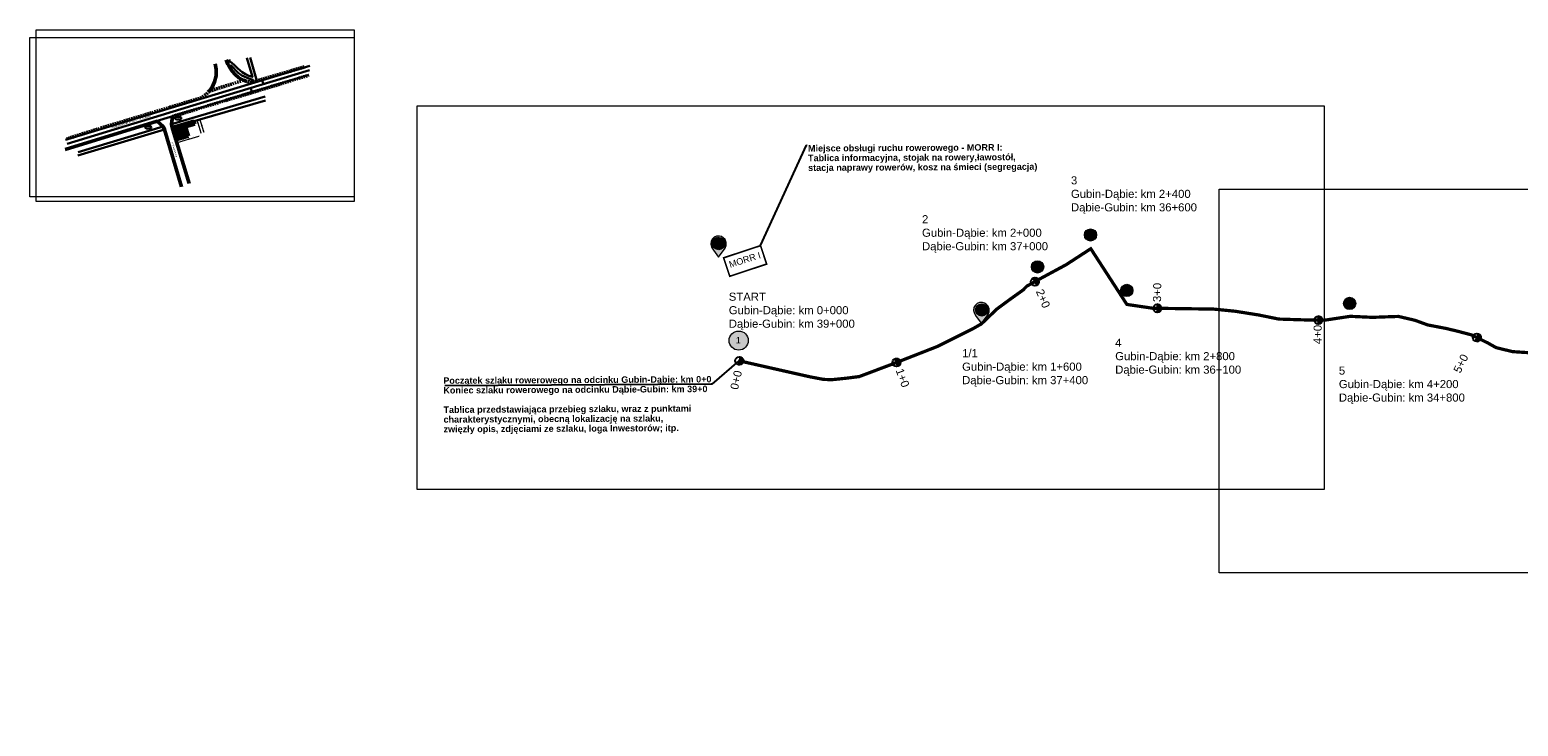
# Model space of a CAD drawing. Header units: millimetres. Extents: x -32728 to 13651, y -21222 to 1549.
# Tile 3 of 19: x 73 to 992, y 128 to 558. Entities that reach past the tile are written whole.
import ezdxf
from ezdxf import colors
from ezdxf.entities.mleader import LeaderData, LeaderLine
from ezdxf.math import Vec2, Vec3

# ---------------------------------------------------------------- set-up
doc = ezdxf.new("R2010")
doc.units = ezdxf.units.MM
doc.header["$XCLIPFRAME"] = 2
for name, pattern in [('02_DONPL_Floorplan-H_revised$0$A-CZ0304_2000 ( Dashdot )', [1.001, 0.5, -0.25, 0.001, -0.25]), ('02_DONPL_Floorplan-H_revised$0$A-CZ0304_2000 DASHED', [1, 0.5, -0.5]), ('2', [1.5, 1, -0.5])]:
    doc.linetypes.add(name, pattern=pattern)
doc.layers.add('0 pomoc', color=61, linetype='Continuous', lineweight=30, plot=False)
doc.layers.add('pomoc', color=2, linetype='Continuous', lineweight=30, plot=False)
for name, color, linetype, lineweight in [('1 MOP zagospodarowanie', 250, 'Continuous', 30), ('1 numery działek objete opracowaniem', 10, 'Continuous', 30), ('1 podklady', 252, 'Continuous', 5), ('1 pojazdy', 250, 'Continuous', 15), ('1 wiata', 250, 'Continuous', 20), ('2 droga', 250, 'Continuous', 50), ('2 kraweznik opornik', 5, 'Continuous', 50), ('2 trasa', 5, '2', 50), ('3 nawierzchnia morr', 150, 'Continuous', 0), ('4 opisy', 250, 'Continuous', 5)]:
    doc.layers.add(name, color=color, linetype=linetype, lineweight=lineweight)
doc.layers.add('1 numery dzialek', color=150, linetype='Continuous')
doc.layers.add('C-DROGI-SYTUACJA-ETYKIETY', color=7, linetype='Continuous')
for name, color, linetype, lineweight, true_color in [('10 opisy', 7, 'Continuous', 15, 0x000000), ('2 krawedz jezdni', 7, '2', 50, 0x000000), ('2 kraweznik wysoki', 7, 'Continuous', 50, 0x000000), ('4 wymiary', 7, 'Continuous', 15, 0x000000)]:
    doc.layers.add(name, color=color, linetype=linetype, lineweight=lineweight, true_color=true_color)
doc.styles.add('Annotative', font='arial.ttf')
doc.styles.add('ARIAL', font='arial.ttf')
doc.styles.add('plan', font='arial.ttf', dxfattribs={"height": 1})
doc.styles.get("Standard").update_dxf_attribs({"font": 'arial.ttf'})
doc.dimstyles.new('plan', dxfattribs={"dimtxt": 1, "dimasz": 0.5, "dimexe": 0.5, "dimexo": 0.625, "dimgap": 0.2, "dimtad": 1, "dimzin": 1, "dimtxsty": 'plan', "dimblk": 'ARCHTICK', "dimcen": 1, "dimdle": 0.5, "dimadec": 4, "dimazin": 0, "dimtfac": 1, "dimtmove": 0, "dimatfit": 3, "dimfxl": 0.5, "dimfxlon": 1, "dimlwd": 15, "dimarcsym": 0})
picture_1 = doc.add_image_def('image1.png', size_in_pixel=(1905, 842))
picture_2 = doc.add_image_def('image11.png', size_in_pixel=(1897, 837))
picture_3 = doc.add_image_def('image89.png', size_in_pixel=(4096, 2104))
picture_4 = doc.add_image_def('image90.png', size_in_pixel=(4096, 1923))

# ---------------------------------------------------------------- blocks, each defined once
blk = doc.blocks.new('_BoxFilled')
at = {"color": 0, "linetype": 'ByBlock', "lineweight": -2}
blk.add_line((-0.5, 0), (-1, 0), dxfattribs=at)
at = {"color": 0, "linetype": 'ByBlock'}
blk.add_solid([(-0.5, 0.5), (0.5, 0.5), (-0.5, -0.5), (0.5, -0.5)], dxfattribs=at)
blk = doc.blocks.new('zw$FE46')
at = {"layer": '4 opisy'}
h = blk.add_hatch(color=1, dxfattribs=at)
h.dxf.hatch_style = 1
h.paths.add_polyline_path([(0, 7.91), (0.2, 9.81), (0.96, 11), (2.15, 12.2), (3.65, 12.92), (5.4, 12.9), (6.68, 12.58), (7.8, 11.86), (8.91, 10.72), (9.57, 8.93), (9.51, 7.17), (9.03, 5.51), (4.9, 0), (1.65, 4.26), (0.42, 6.02)])
h = blk.add_hatch(color=255, dxfattribs=at)
h.dxf.hatch_style = 1
h.paths.add_polyline_path([(8.75, 8.27, 1), (1.19, 8.27, 1)])
at = {"layer": '4 opisy', "color": 1}
blk.add_lwpolyline([(4.9, 0), (9.03, 5.51), (9.51, 7.17), (9.57, 8.93), (8.91, 10.72), (7.8, 11.86), (6.68, 12.58), (5.4, 12.9), (3.65, 12.92), (2.15, 12.2), (0.96, 11), (0.2, 9.81), (0, 7.91), (0.42, 6.02), (1.65, 4.26)], close=True, dxfattribs=at)
at = {"layer": '4 opisy', "color": 255}
blk.add_circle((4.97, 8.27), 3.78, dxfattribs=at)
blk = doc.blocks.new('_ArchTick')
at = {"color": 0, "linetype": 'ByBlock', "const_width": 0.15}
blk.add_lwpolyline([(-0.5, -0.5), (0.5, 0.5)], dxfattribs=at)
blk = doc.blocks.new('*D267')
at = {"layer": '4 wymiary', "color": 0, "linetype": 'ByBlock', "lineweight": 15}
blk.add_line((163.14, 488.16), (171.18, 490.57), dxfattribs=at)
at = {"layer": '4 wymiary', "color": 0, "linetype": 'ByBlock', "lineweight": -2}
for p, q in [((163.27, 488.4), (163.39, 488.02)), ((170.93, 490.71), (171.05, 490.32))]:
    blk.add_line(p, q, dxfattribs=at)
at = {"layer": 'Defpoints', "color": 0}
for p in [(162.81, 489.93), (170.48, 492.23), (170.99, 490.51)]:
    blk.add_point(p, dxfattribs=at)
at = {"layer": '4 wymiary', "color": 0, "lineweight": 15, "xscale": 0.2, "yscale": 0.2, "zscale": 0.2}
for p, rotation in [((163.33, 488.21), 196.7108519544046), ((170.99, 490.51), 16.71085195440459)]:
    blk.add_blockref('_ArchTick', p, dxfattribs=dict(at, rotation=rotation))
at = {"layer": '4 wymiary', "color": 0, "insert": (167.03, 489.79), "char_height": 0.4, "attachment_point": 5, "rotation": 16.71085, "style": 'ARIAL'}
blk.add_mtext('8,00', dxfattribs=at)
blk = doc.blocks.new('*D268')
at = {"layer": '4 wymiary', "color": 0, "linetype": 'ByBlock', "lineweight": -2}
for p, q in [((177.49, 502.69), (177.88, 502.8)), ((179.79, 495.02), (180.18, 495.14))]:
    blk.add_line(p, q, dxfattribs=at)
at = {"layer": '4 wymiary', "color": 0, "linetype": 'ByBlock', "lineweight": 15}
blk.add_line((180.04, 494.89), (177.63, 502.94), dxfattribs=at)
at = {"layer": 'Defpoints', "color": 0}
for p in [(160.51, 497.59), (177.68, 502.74), (162.81, 489.93)]:
    blk.add_point(p, dxfattribs=at)
at = {"layer": '4 wymiary', "color": 0, "lineweight": 15, "xscale": 0.2, "yscale": 0.2, "zscale": 0.2}
for p, rotation in [((177.68, 502.74), 106.7108519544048), ((179.99, 495.08), 286.7108519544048)]:
    blk.add_blockref('_ArchTick', p, dxfattribs=dict(at, rotation=rotation))
at = {"layer": '4 wymiary', "color": 0, "insert": (179.26, 499.04), "char_height": 0.4, "attachment_point": 5, "rotation": 286.71085, "style": 'ARIAL'}
blk.add_mtext('8,00', dxfattribs=at)
blk = doc.blocks.new('*D269')
at = {"layer": '4 wymiary', "color": 0, "linetype": 'ByBlock', "lineweight": -2}
for p, q in [((176.26, 500.15), (176.65, 500.26)), ((177.96, 494.48), (178.35, 494.59))]:
    blk.add_line(p, q, dxfattribs=at)
at = {"layer": '4 wymiary', "color": 0, "linetype": 'ByBlock', "lineweight": 15}
blk.add_line((176.4, 500.39), (178.21, 494.34), dxfattribs=at)
at = {"layer": 'Defpoints', "color": 0}
for p in [(168.77, 497.9), (170.48, 492.23), (178.16, 494.53)]:
    blk.add_point(p, dxfattribs=at)
at = {"layer": '4 wymiary', "color": 0, "lineweight": 15, "xscale": 0.2, "yscale": 0.2, "zscale": 0.2}
for p, rotation in [((176.45, 500.2), 106.7108519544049), ((178.16, 494.53), 286.7108519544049)]:
    blk.add_blockref('_ArchTick', p, dxfattribs=dict(at, rotation=rotation))
at = {"layer": '4 wymiary', "color": 0, "insert": (177.73, 497.49), "char_height": 0.4, "attachment_point": 5, "rotation": 286.71085, "style": 'ARIAL'}
blk.add_mtext('6,00', dxfattribs=at)
blk = doc.blocks.new('*D270')
at = {"layer": '4 wymiary', "color": 0, "linetype": 'ByBlock', "lineweight": -2}
for p, q in [((175.73, 501.99), (176.11, 502.1)), ((176.28, 500.07), (176.67, 500.18))]:
    blk.add_line(p, q, dxfattribs=at)
at = {"layer": '4 wymiary', "color": 0, "linetype": 'ByBlock', "lineweight": 15}
blk.add_line((176.53, 499.93), (175.86, 502.24), dxfattribs=at)
at = {"layer": 'Defpoints', "color": 0}
for p in [(173.98, 501.49), (174.54, 499.56), (175.92, 502.05)]:
    blk.add_point(p, dxfattribs=at)
at = {"layer": '4 wymiary', "color": 0, "lineweight": 15, "xscale": 0.2, "yscale": 0.2, "zscale": 0.2}
for p, rotation in [((175.92, 502.05), 106.1341294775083), ((176.48, 500.13), 286.1341294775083)]:
    blk.add_blockref('_ArchTick', p, dxfattribs=dict(at, rotation=rotation))
at = {"layer": '4 wymiary', "color": 0, "insert": (176.62, 501.21), "char_height": 0.4, "attachment_point": 5, "rotation": 286.13413, "style": 'ARIAL'}
blk.add_mtext('2,00', dxfattribs=at)
blk = doc.blocks.new('*D271')
at = {"layer": '4 wymiary', "color": 0, "linetype": 'ByBlock', "lineweight": 15}
blk.add_line((170.72, 490.44), (176.87, 492.21), dxfattribs=at)
at = {"layer": '4 wymiary', "color": 0, "linetype": 'ByBlock', "lineweight": -2}
for p, q in [((170.86, 490.68), (170.97, 490.3)), ((176.62, 492.35), (176.74, 491.97))]:
    blk.add_line(p, q, dxfattribs=at)
at = {"layer": 'Defpoints', "color": 0}
for p in [(168.77, 497.9), (174.54, 499.56), (176.68, 492.16)]:
    blk.add_point(p, dxfattribs=at)
at = {"layer": '4 wymiary', "color": 0, "lineweight": 15, "xscale": 0.2, "yscale": 0.2, "zscale": 0.2}
for p, rotation in [((170.92, 490.49), 196.1341294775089), ((176.68, 492.16), 16.13412947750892)]:
    blk.add_blockref('_ArchTick', p, dxfattribs=dict(at, rotation=rotation))
at = {"layer": '4 wymiary', "color": 0, "insert": (173.68, 491.75), "char_height": 0.4, "attachment_point": 5, "rotation": 16.13413, "style": 'ARIAL'}
blk.add_mtext('6,00', dxfattribs=at)
blk = doc.blocks.new('A$C54DE1B4C')
at = {"layer": '1 pojazdy', "color": 0}
for p, q in [((0.33, 0.31), (0.02, 0.31)), ((0.33, 0.26), (0.02, 0.26)), ((0.27, 0.24), (0.27, 0.26)), ((0.39, 0.24), (0.27, 0.24)), ((0.37, 0.24), (0.29, 0.24)), ((0.29, 0.24), (0.29, 0.24)), ((0.47, 0.31), (0.33, 0.31)), ((0.33, 0.31), (0.33, 0.28)), ((0.33, 0.25), (0.33, 0.28)), ((0.47, 0.25), (0.33, 0.25)), ((0.37, 0.24), (0.37, 0.24)), ((0.39, 0.24), (0.39, 0.25)), ((0.47, 0.3), (0.47, 0.29)), ((0.47, 0.27), (0.47, 0.29)), ((0.47, 0.26), (0.47, 0.27)), ((0.54, 0.34), (0.52, 0.34)), ((0.54, 0.22), (0.52, 0.22)), ((0.69, 0.31), (0.57, 0.34)), ((0.69, 0.25), (0.57, 0.22)), ((0.65, 0.35), (0.65, 0.42)), ((0.65, 0.42), (0.69, 0.42)), ((0.69, 0.35), (0.65, 0.35)), ((0.65, 0.35), (0.65, 0.34)), ((0.65, 0.35), (0.82, 0.35)), ((0.65, 0.34), (0.82, 0.34)), ((0.66, 0.35), (0.66, 0.35)), ((0.68, 0.35), (0.68, 0.35)), ((1.28, 0.31), (0.68, 0.31)), ((1.28, 0.25), (0.68, 0.25)), ((0.69, 0.42), (0.69, 0.35)), ((0.9, 0.24), (0.7, 0.24)), ((0.7, 0.23), (0.7, 0.24)), ((0.9, 0.23), (0.7, 0.23)), ((0.71, 0.28), (0.71, 0.28)), ((0.71, 0.28), (0.71, 0.28)), ((0.94, 0.22), (0.78, 0.22)), ((0.78, 0.21), (0.78, 0.22)), ((0.94, 0.21), (0.78, 0.21)), ((0.79, 0.36), (0.79, 0.35)), ((0.79, 0.36), (0.81, 0.36)), ((0.79, 0.34), (0.79, 0.31)), ((0.79, 0.24), (0.79, 0.25)), ((0.79, 0.22), (0.79, 0.23)), ((0.79, 0.2), (0.79, 0.21)), ((0.81, 0.2), (0.79, 0.2)), ((0.81, 0.36), (0.81, 0.35)), ((0.81, 0.34), (0.81, 0.31)), ((0.81, 0.24), (0.81, 0.25)), ((0.81, 0.22), (0.81, 0.23)), ((0.81, 0.2), (0.81, 0.21)), ((0.82, 0.35), (0.82, 0.34)), ((0.9, 0.23), (0.9, 0.24)), ((0.9, 0.21), (0.94, 0.21)), ((0.9, 0.14), (0.9, 0.21)), ((0.94, 0.14), (0.9, 0.14)), ((0.91, 0.21), (0.91, 0.21)), ((0.93, 0.21), (0.93, 0.21)), ((0.94, 0.21), (0.94, 0.22)), ((0.94, 0.21), (0.94, 0.14)), ((1.28, 0.3), (1.24, 0.3)), ((1.28, 0.26), (1.24, 0.26)), ((1.36, 0.29), (1.26, 0.29)), ((1.36, 0.27), (1.26, 0.27)), ((1.3, 0.29), (1.3, 0.29)), ((1.3, 0.27), (1.3, 0.27)), ((1.36, 0.31), (1.31, 0.31)), ((1.36, 0.25), (1.31, 0.25)), ((1.36, 0.33), (1.32, 0.33)), ((1.36, 0.31), (1.32, 0.31)), ((1.36, 0.25), (1.32, 0.25)), ((1.36, 0.23), (1.32, 0.23)), ((1.35, 0.47), (1.35, 0.47)), ((1.39, 0.47), (1.35, 0.47)), ((1.39, 0.47), (1.35, 0.47)), ((1.39, 0.09), (1.35, 0.09)), ((1.39, 0.09), (1.35, 0.09)), ((1.35, 0.09), (1.35, 0.09)), ((1.38, 0.56), (1.36, 0.56)), ((1.36, 0.56), (1.36, 0.47)), ((1.36, 0.47), (1.36, 0.28)), ((1.36, 0.09), (1.36, 0.28)), ((1.36, 0), (1.36, 0.09)), ((1.38, 0), (1.36, 0)), ((1.38, 0.56), (1.38, 0.47)), ((1.38, 0.47), (1.38, 0.28)), ((1.44, 0.33), (1.38, 0.33)), ((1.44, 0.31), (1.38, 0.31)), ((1.48, 0.31), (1.38, 0.31)), ((1.38, 0.09), (1.38, 0.28)), ((1.44, 0.25), (1.38, 0.25)), ((1.48, 0.25), (1.38, 0.25)), ((1.44, 0.23), (1.38, 0.23)), ((1.38, 0), (1.38, 0.09)), ((1.39, 0.47), (1.39, 0.47)), ((1.39, 0.09), (1.39, 0.09)), ((1.44, 0.33), (1.44, 0.31)), ((1.44, 0.23), (1.44, 0.25)), ((1.48, 0.31), (1.48, 0.28)), ((1.73, 0.31), (1.48, 0.31)), ((1.48, 0.25), (1.48, 0.28)), ((1.73, 0.26), (1.48, 0.26))]:
    blk.add_line(p, q, dxfattribs=at)
blk.add_circle((1.24, 0.28), 0.02, dxfattribs=at)
blk.add_circle((1.24, 0.28), 0.02, dxfattribs=at)
for centre, radius, start, end in [((0.02, 0.28), 0.025, 90, 270), ((0.52, 0.29), 0.05, 93.87658, 167.85701), ((0.52, 0.27), 0.05, 192.14299, 266.12342), ((0.55, 0.24), 0.1, 74.42973, 93.87658), ((0.55, 0.32), 0.1, 266.12342, 285.57027), ((0.68, 0.28), 0.03, 2.82692, 74.42973), ((0.68, 0.28), 0.03, 285.57027, 357.17308), ((1.27, 0.28), 0.0103, 104.64529, 255.35471), ((1.32, 0.29), 0.035, 90, 171.36341), ((1.28, 0.28), 0.02, 29.99715, 84.3527), ((1.28, 0.28), 0.02, 275.6473, 330.00285), ((1.32, 0.27), 0.035, 188.63659, 270), ((1.32, 0.29), 0.02, 90, 180), ((1.32, 0.27), 0.02, 180, 270), ((1.73, 0.28), 0.025, 270, 90)]:
    blk.add_arc(centre, radius, start, end, dxfattribs=at)

msp = doc.modelspace()

# ---------------------------------------------------------------- hatches: boundary and pattern name
at = {"layer": '3 nawierzchnia morr', "lineweight": 5, "transparency": 33554687}
h = msp.add_hatch(dxfattribs=at)
h.set_pattern_fill('ANSI37', color=256, scale=0.1, angle=25.351783)
h.set_pattern_definition([(-289.64822, (355.73938, 495.97512), (-0.2990135, 0.10675754), []), (-199.64822, (355.73938, 495.97512), (-0.10675754, -0.2990135), [])])
h.paths.add_polyline_path([(160.513, 497.589), (162.814, 489.927), (170.476, 492.227), (168.774, 497.897), (174.538, 499.564), (173.963, 501.48)])
at = {"layer": '4 opisy'}
h = msp.add_hatch(color=255, dxfattribs=at)
h.dxf.hatch_style = 1
h.paths.add_polyline_path([(731.497, 431.158, 1), (723.941, 431.158, 1)])
h = msp.add_hatch(color=255, dxfattribs=at)
h.dxf.hatch_style = 1
h.paths.add_polyline_path([(501.319, 426.019, 1), (493.763, 426.019, 1)])
h = msp.add_hatch(color=255, dxfattribs=at)
h.dxf.hatch_style = 1
h.paths.add_polyline_path([(698.802, 411.442, 1), (691.246, 411.442, 1)])
h = msp.add_hatch(color=255, dxfattribs=at)
h.dxf.hatch_style = 1
h.paths.add_polyline_path([(753.884, 396.935, 1), (746.328, 396.935, 1)])
h = msp.add_hatch(color=255, dxfattribs=at)
h.dxf.hatch_style = 1
h.paths.add_polyline_path([(891.556, 388.874, 1), (883.999, 388.874, 1)])
at = {"layer": '4 opisy', "true_color": 0xffffff}
h = msp.add_hatch(color=7, dxfattribs=at)
h.dxf.hatch_style = 1
h.paths.add_polyline_path([(516.315, 365.935, 1), (504.51, 365.935, 1)])
at = {"layer": 'C-DROGI-SYTUACJA-ETYKIETY', "transparency": 33554687}
h = msp.add_hatch(color=256, dxfattribs=at)
h.dxf.hatch_style = 1
h.paths.add_polyline_path([(692.199, 404.535, -1), (694.578, 400.137)])
h = msp.add_hatch(color=256, dxfattribs=at)
h.dxf.hatch_style = 1
h.paths.add_polyline_path([(768.951, 388.367, -1), (768.895, 383.368)])
h = msp.add_hatch(color=256, dxfattribs=at)
h.dxf.hatch_style = 1
h.paths.add_polyline_path([(868.424, 381.089, -1), (868.388, 376.09)])
h = msp.add_hatch(color=256, dxfattribs=at)
h.dxf.hatch_style = 1
h.paths.add_polyline_path([(967.434, 370.059, -1), (965.242, 365.565)])
h = msp.add_hatch(color=256, dxfattribs=at)
h.dxf.hatch_style = 1
h.paths.add_polyline_path([(510.28, 350.946), (511.382, 355.823, -1)])
h.paths.add_polyline_path([(514.005, 347.113), (510.979, 333.726), (503.561, 335.403), (506.586, 348.789)], flags=9)
h = msp.add_hatch(color=256, dxfattribs=at)
h.dxf.hatch_style = 1
h.paths.add_polyline_path([(606.964, 354.711, -1), (608.788, 350.056)])

# ---------------------------------------------------------------- linework, layer by layer
at = {"layer": '1 MOP zagospodarowanie', "color": 7, "lineweight": 50}
for p, q in [((164.202, 496.428), (164.061, 496.915)), ((165.242, 496.728), (165.101, 497.215)), ((166.348, 497.048), (166.207, 497.535))]:
    msp.add_line(p, q, dxfattribs=at)
at = {"layer": '1 MOP zagospodarowanie', "color": 7, "lineweight": 20}
for p, q in [((166.081, 492.061), (165.522, 493.981)), ((166.273, 492.117), (165.714, 494.037)), ((167.041, 492.34), (166.483, 494.261)), ((167.233, 492.396), (166.675, 494.317))]:
    msp.add_line(p, q, dxfattribs=at)
at = {"layer": '1 MOP zagospodarowanie', "color": 7}
for points in [[(168.052, 497.516), (168.484, 496.079), (169.058, 496.252), (168.627, 497.689)], [(169.827, 499.091), (169.346, 498.952), (169.485, 498.472), (169.965, 498.611)], [(171.238, 499.009), (173.16, 499.56), (172.987, 500.166), (171.064, 499.615)], [(167.059, 494.428), (165.138, 493.87), (165.697, 491.949), (167.617, 492.508)]]:
    msp.add_lwpolyline(points, close=True, dxfattribs=at)
at = {"layer": '1 numery działek objete opracowaniem'}
for centre in [(145.757, 497.682), (164.176, 503.317)]:
    msp.add_ellipse(centre, major_axis=(1.934, 0), ratio=0.468224, dxfattribs=at)
at = {"layer": '1 wiata', "linetype": '02_DONPL_Floorplan-H_revised$0$A-CZ0304_2000 ( Dashdot )'}
for p, q in [((168.447, 495.527), (163.759, 494.171)), ((164.101, 494.791), (165.179, 491.063)), ((169.247, 492.761), (164.56, 491.405)), ((167.828, 495.869), (168.906, 492.142))]:
    msp.add_line(p, q, dxfattribs=at)
at = {"layer": '1 wiata', "linetype": '02_DONPL_Floorplan-H_revised$0$A-CZ0304_2000 DASHED', "lineweight": 30, "ltscale": 0.5}
msp.add_lwpolyline([(163.856, 494.522), (164.828, 491.16), (169.151, 492.41), (168.178, 495.772)], close=True, dxfattribs=at)
at = {"layer": '1 wiata'}
for points in [[(164.165, 494.351), (164.999, 491.469), (168.841, 492.581), (168.008, 495.463)], [(164.165, 494.351), (164.199, 494.236), (164.314, 494.269), (164.281, 494.385)], [(164.966, 491.585), (164.999, 491.469), (165.114, 491.503), (165.081, 491.618)], [(167.892, 495.429), (167.926, 495.314), (168.041, 495.347), (168.008, 495.463)], [(168.693, 492.663), (168.726, 492.548), (168.841, 492.581), (168.808, 492.696)]]:
    msp.add_lwpolyline(points, close=True, dxfattribs=at)
at = {"layer": '2 droga'}
for points in [[(187.005, 536.898), (187.689, 533.635), (187.595, 529.409), (186.632, 525.773), (185.265, 522.542), (183.431, 520.025)], [(206.656, 526.085), (204.598, 526.784), (201.665, 528.319), (199.393, 530.261), (197.509, 532.358), (195.605, 535.271), (194.809, 536.65), (193.896, 539.272)], [(94.384, 483.92), (151.222, 501.377)], [(151.222, 501.377), (154.873, 498.192), (155.689, 496.308), (166.341, 460.936)], [(170.905, 462.975), (160.513, 497.589), (160.067, 499.629), (160.707, 504.368)]]:
    msp.add_lwpolyline(points, dxfattribs=at)
at = {"layer": '2 droga', "lineweight": 30}
for points in [[(195.605, 535.271), (196.857, 535.873), (201.304, 531.403), (203.459, 529.752), (207.926, 527.791), (210.393, 526.917), (210.798, 525.751)], [(206.699, 540.586), (210.024, 528.777), (207.849, 529.461), (205.736, 530.486), (203.685, 531.667), (200.95, 533.967), (199.21, 535.831), (197.198, 537.634), (196.203, 538.205), (195.705, 539.491)], [(212.716, 526.318), (208.657, 540.772)], [(160.067, 499.629), (218.018, 516.625)], [(160.513, 497.589), (218.067, 514.239)], [(154.873, 498.192), (102.439, 482.229)], [(155.689, 496.308), (102.246, 480.172)]]:
    msp.add_lwpolyline(points, dxfattribs=at)
at = {"layer": '2 krawedz jezdni', "color": 0}
for points in [[(242.15, 535.015), (212.716, 526.318), (210.798, 525.751), (209.744, 525.658), (206.656, 526.085)], [(160.707, 504.368), (209.945, 519.22), (244.931, 529.857)], [(183.431, 520.025), (204.598, 526.784)], [(183.431, 520.025), (181.334, 517.896), (178.751, 515.935), (159.113, 510.032), (117.137, 497.381), (95.18, 490.482)]]:
    msp.add_lwpolyline(points, dxfattribs=at)
at = {"layer": '2 kraweznik opornik'}
for p, q in [((173.963, 501.48), (160.513, 497.589)), ((170.476, 492.227), (168.774, 497.897)), ((174.538, 499.564), (173.963, 501.48)), ((170.476, 492.227), (162.814, 489.927))]:
    msp.add_line(p, q, dxfattribs=at)
msp.add_lwpolyline([(168.774, 497.897), (174.538, 499.564)], dxfattribs=at)
at = {"layer": '2 kraweznik opornik', "const_width": 1}
msp.add_lwpolyline([(527.67, 413.18), (523.907, 424.574), (501.118, 417.049), (504.881, 405.654)], close=True, dxfattribs=at)
at = {"layer": '2 kraweznik wysoki'}
msp.add_line((162.814, 489.927), (160.513, 497.589), dxfattribs=at)
at = {"layer": '2 trasa', "ltscale": 2}
msp.add_lwpolyline([(510.831, 353.385, 2, 2, 0), (554.414, 343.535, 2, 2, 0), (562.776, 341.944, 2, 2, 0), (567.803, 341.739, 2, 2, 0), (576.779, 342.663, 2, 2, 0), (584.884, 343.689, 2, 2, 0), (606.338, 351.781, 2, 2, 0), (632.93, 362.204, 2, 2, 0), (655.418, 373.449, 2, 2, 0), (660.343, 376.239, 2, 2, 0), (669.911, 385.431, 2, 2, 0), (677.913, 391.33, 2, 2, 0), (686.018, 397.127, 2, 2, 0), (688.377, 399.538, 2, 2, 0), (696.277, 403.949, 2, 2, 0), (712.702, 412.823, 2, 2, 0), (727.885, 422.672, 2, 2, 0), (750.175, 388.255, 2, 2, 0), (766.152, 385.907, 2, 2, 0), (803.696, 385.373, 2, 2, 0), (816.959, 384.06, 2, 2, 0), (831.798, 381.696, 2, 2, 0), (844.011, 379.201, 2, 2, 0), (860.557, 378.676, 2, 2, 0), (872.507, 378.544, 2, 2, 0), (888.134, 380.908, 2, 2, 0), (901.84, 380.268, 2, 2, 0), (910.704, 380.596, 2, 2, 0), (917.926, 380.842, 2, 2, 0), (928.104, 378.462, 2, 2, 0), (935.983, 375.59, 2, 2, 0), (947.555, 373.374, 2, 2, 0), (955.27, 371.486, 2, 2, 0), (963.067, 369.434, 2, 2, 0), (973.162, 364.428, 2, 2, 0), (978.251, 361.555, 2, 2, 0), (988.428, 359.093, 2, 2, 0), (998.391, 358.439, 2, 2, 0)], format="xyseb", dxfattribs=at)
at = {"layer": '4 opisy', "color": 255}
for centre in [(727.719, 431.158), (497.541, 426.019), (695.024, 411.442), (750.106, 396.935), (887.777, 388.874)]:
    msp.add_circle(centre, 3.778, dxfattribs=at)
at = {"layer": '4 opisy', "color": 7, "true_color": 0xffffff}
msp.add_circle((510.413, 365.935), 5.903, dxfattribs=at)
at = {"layer": 'C-DROGI-SYTUACJA-ETYKIETY'}
msp.add_line((608.788, 350.056), (606.964, 354.711), dxfattribs=at)
at = {"layer": 'C-DROGI-SYTUACJA-ETYKIETY', "color": 7, "linetype": 'Continuous'}
for points in [[(768.958, 388.367), (768.887, 383.368)], [(868.434, 381.089), (868.379, 376.09)], [(967.448, 370.052), (965.227, 365.572)], [(511.382, 355.823), (510.28, 350.946)]]:
    msp.add_lwpolyline(points, dxfattribs=at)
for centre in [(693.389, 402.336), (768.923, 385.868), (868.406, 378.589), (966.338, 367.812), (510.831, 353.385), (607.876, 352.384)]:
    msp.add_circle(centre, 2.5, dxfattribs=at)
at = {"layer": 'pomoc'}
msp.add_line((209.792, 519.36), (209, 521.877), dxfattribs=at)
for points in [[(94.529, 489.934), (245.518, 535.73)], [(244.861, 530.006), (94.992, 484.522)], [(95.538, 487.448), (178.074, 512.567), (245.322, 532.934)], [(216.872, 524.346), (215.968, 527.197)]]:
    msp.add_lwpolyline(points, dxfattribs=at)

# ---------------------------------------------------------------- block references
at = {"layer": '1 MOP zagospodarowanie', "rotation": 286.1341290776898}
for p in [(163.279, 497.452), (163.826, 497.61), (164.364, 497.766), (164.902, 497.921), (165.44, 498.077), (165.978, 498.233)]:
    msp.add_blockref('A$C54DE1B4C', p, dxfattribs=at)
at = {"layer": '4 opisy'}
for p, rotation in [((493.12, 417.557), 359.9999999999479), ((655.544, 376.555), 359.999999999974)]:
    msp.add_blockref('zw$FE46', p, dxfattribs=dict(at, rotation=rotation))

# ---------------------------------------------------------------- texts
at = {"layer": '0 pomoc', "color": 1, "char_height": 5, "width": 94.7938, "attachment_point": 1}
for s, insert in [('3\\PGubin-Dąbie: km 2+400\\PDąbie-Gubin: km 36+600', (715.635, 467.416)), ('2\\PGubin-Dąbie: km 2+000\\PDąbie-Gubin: km 37+000', (623.643, 443.391)), ('START\\PGubin-Dąbie: km 0+000\\PDąbie-Gubin: km 39+000', (504.303, 395.527)), ('1/1\\PGubin-Dąbie: km 1+600\\PDąbie-Gubin: km 37+400', (648.42, 360.652)), ('4\\PGubin-Dąbie: km 2+800\\PDąbie-Gubin: km 36+100', (742.974, 367.149)), ('5\\PGubin-Dąbie: km 4+200\\PDąbie-Gubin: km 34+800', (881.12, 349.887))]:
    msp.add_mtext(s, dxfattribs=dict(at, insert=insert))
at = {"layer": '1 MOP zagospodarowanie', "color": 7, "attachment_point": 1, "style": 'Annotative'}
for s, insert, char_height, width, rotation in [('Stojaki na rowery', (163.955, 498.116), 0.15, 19.18506, 15.872502), ('\\pxqc;{\\C0;kosz betonowy \\Pdo segregacji \\Pśmieci}', (166.722, 500.809), 0.15, 8.5633, 288.022448), ('stacja naprawcza', (168.779, 499.172), 0.15, 2.59707, 16.84578), ('Ławka betonowa', (171.354, 499.484), 0.15, 4.79627, 15.289203), ('{\\C7;ławostół}', (166.18, 493.648), 0.2, 8.3826, 285.786287), ('ławostół', (166.461, 493.744), 0.2, 0.88002, 285.786287), ('\\pxqc;wiata drewniana\\P3,5x4,5m', (167.881, 494.936), 0.2, 2.16427, 286.134129), ('\\pxqc;{\\C0;MORR I}', (499.003, 413.123), 4, 30.58877, 17.545352)]:
    msp.add_mtext(s, dxfattribs=dict(at, insert=insert, char_height=char_height, width=width, rotation=rotation))
at = {"layer": '1 numery dzialek', "width": 0.62}
for s, p in [('85', (145.368, 497.238)), ('5/1', (163.727, 502.837))]:
    msp.add_text(s, height=1, rotation=1080, dxfattribs=at).set_placement(p)
at = {"layer": '4 opisy', "width": 8.69418, "attachment_point": 1}
for s, insert, char_height in [('3', (726.669, 433.181), 4), ('0', (497.096, 428.009), 4), ('2', (693.975, 413.465), 4), ('4', (749.057, 398.959), 4), ('1/1', (657.903, 386.593), 3), ('5', (886.728, 390.897), 4), ('\\pxqc;1', (505.822, 368.155), 4)]:
    msp.add_mtext(s, dxfattribs=dict(at, insert=insert, char_height=char_height))
at = {"layer": '4 wymiary', "char_height": 1, "attachment_point": 1, "style": 'plan'}
for s, insert, width, rotation in [('\\pxsm1,ql;{\\fArial|b0|i0|c0|p34;Droga powiatowa nr 2607F - ul. Kresowa}', (122.87, 497.879), 39.13293, 17.119649), ('ul. Poziomkowa', (161.054, 488.86), 16.73043, 286.078022)]:
    msp.add_mtext(s, dxfattribs=dict(at, insert=insert, width=width, rotation=rotation))
at = {"layer": 'C-DROGI-SYTUACJA-ETYKIETY', "linetype": 'Continuous', "char_height": 5, "width": 19.61801, "attachment_point": 1, "style": 'Annotative'}
for s, insert, rotation in [('{\\fArial|b0|i0|c1|p34;2+0}', (698.444, 398.319), 292.79802), ('{\\fArial|b0|i0|c1|p34;3+0}', (766.277, 389.774), 89.185162), ('{\\fArial|b0|i0|c1|p34;4+0}', (865.417, 363.774), 89.370401), ('{\\fArial|b0|i0|c1|p34;5+0}', (951.586, 347.561), 63.621579), ('{\\fArial|b0|i0|c1|p34;0+0}', (505.056, 336.346), 77.264865), ('{\\fArial|b0|i0|c1|p34;1+0}', (611.96, 349.34), 290.230762)]:
    msp.add_mtext(s, dxfattribs=dict(at, insert=insert, rotation=rotation))

# ---------------------------------------------------------------- dimensions: what is measured, and where the dimension line sits
at = {"layer": '4 wymiary', "linetype": 'ByBlock'}
for p1, p2, distance, picture, middle in [((162.814, 489.927), (160.513, 497.589), -17.929, '*D268', (179.257, 499.04)), ((168.774, 497.897), (174.538, 499.564), -7.709, '*D271', (173.675, 491.749)), ((174.538, 499.564), (173.982, 501.486), -2.018, '*D270', (176.621, 501.208)), ((162.814, 489.927), (170.476, 492.227), -1.789, '*D267', (167.033, 489.785))]:
    dim = msp.add_aligned_dim(p1=p1, p2=p2, distance=distance, dimstyle='plan', override={"dimtxt": 0.4, "dimasz": 0.2, "dimexe": 0.2, "dimtxsty": 'ARIAL', "dimblk": 'ArchTick', "dimdle": 0.2, "dimfxl": 0.2}, dxfattribs=at)
    dim.commit()
    dim.dimension.update_dxf_attribs({"geometry": picture, "text_midpoint": middle})
dim = msp.add_aligned_dim(p1=(168.774, 497.897), p2=(170.476, 492.227), distance=8.019, text='6,00', dimstyle='plan', override={"dimtxt": 0.4, "dimasz": 0.2, "dimexe": 0.2, "dimtxsty": 'ARIAL', "dimblk": 'ArchTick', "dimdle": 0.2, "dimfxl": 0.2}, dxfattribs=at)
dim.commit()
dim.dimension.update_dxf_attribs({"geometry": '*D269', "text_midpoint": (177.727, 497.494)})

# ---------------------------------------------------------------- pictures from other files: only their frames are drawn
at = {"layer": '1 podklady'}
image = msp.add_image(picture_4, insert=(-119.16, 342.68), size_in_units=(578.61, 271.592), dxfattribs=at)
image.set_boundary_path([(1356.506, 432.73), (2775.186, 1128.437)])
image.dxf.flags = 15
image = msp.add_image(picture_3, insert=(-78.667, 361.17), size_in_units=(495.951, 254.723), dxfattribs=at)
image.set_boundary_path([(1280.385, 478.117), (2903.373, 1354.001)])
image.dxf.flags = 15
image = msp.add_image(picture_1, insert=(311.901, 263.45), size_in_units=(560.107, 247.564), dxfattribs=at)
image.set_boundary_path([(-0.5, -0.5), (1904.5, 805.9864)])
image = msp.add_image(picture_2, insert=(807.144, 213.56), size_in_units=(557.203, 245.851), dxfattribs=at)
image.set_boundary_path([(-0.5, -0.5), (1896.5, 806.4475)])

# ---------------------------------------------------------------- meshes
at = {"layer": 'C-DROGI-SYTUACJA-ETYKIETY', "color": 7, "linetype": 'Continuous'}
mesh = msp.add_polyface(dxfattribs=at)
corners = [(692.17, 404.519), (692.527, 403.88), (694.07, 404.742), (692.527, 403.88), (693.389, 402.336), (695.571, 403.555), (692.527, 403.88), (694.07, 404.742), (695.571, 403.555), (694.25, 400.793), (695.794, 401.655), (694.607, 400.154), (693.389, 402.336), (694.25, 400.793), (695.794, 401.655), (693.389, 402.336), (695.571, 403.555), (695.794, 401.655)]
mesh.append_faces([[corners[k] for k in face] for face in [(9, 10, 11)]], dxfattribs={"vtx0": -1, "color": 7})
mesh.append_faces([[corners[k] for k in face] for face in [(6, 7, 8), (15, 16, 17)]], dxfattribs={"vtx0": -1, "vtx2": -1, "color": 7})
mesh.append_faces([[corners[k] for k in face] for face in [(0, 1, 2)]], dxfattribs={"vtx1": -1, "color": 7})
mesh.append_faces([[corners[k] for k in face] for face in [(3, 4, 5), (12, 13, 14)]], dxfattribs={"vtx1": -1, "vtx2": -1, "color": 7})
mesh = msp.add_polyface(dxfattribs=at)
corners = [(768.958, 388.367), (768.948, 387.635), (770.716, 387.61), (768.948, 387.635), (768.923, 385.868), (771.423, 385.832), (768.948, 387.635), (770.716, 387.61), (771.423, 385.832), (768.898, 384.1), (770.665, 384.075), (768.887, 383.368), (768.923, 385.868), (768.898, 384.1), (770.665, 384.075), (768.923, 385.868), (771.423, 385.832), (770.665, 384.075)]
mesh.append_faces([[corners[k] for k in face] for face in [(9, 10, 11)]], dxfattribs={"vtx0": -1, "color": 7})
mesh.append_faces([[corners[k] for k in face] for face in [(6, 7, 8), (15, 16, 17)]], dxfattribs={"vtx0": -1, "vtx2": -1, "color": 7})
mesh.append_faces([[corners[k] for k in face] for face in [(0, 1, 2)]], dxfattribs={"vtx1": -1, "color": 7})
mesh.append_faces([[corners[k] for k in face] for face in [(3, 4, 5), (12, 13, 14)]], dxfattribs={"vtx1": -1, "vtx2": -1, "color": 7})
mesh = msp.add_polyface(dxfattribs=at)
corners = [(868.434, 381.089), (868.426, 380.357), (870.193, 380.338), (868.426, 380.357), (868.406, 378.589), (870.906, 378.562), (868.426, 380.357), (870.193, 380.338), (870.906, 378.562), (868.387, 376.822), (870.155, 376.802), (868.379, 376.09), (868.406, 378.589), (868.387, 376.822), (870.155, 376.802), (868.406, 378.589), (870.906, 378.562), (870.155, 376.802)]
mesh.append_faces([[corners[k] for k in face] for face in [(9, 10, 11)]], dxfattribs={"vtx0": -1, "color": 7})
mesh.append_faces([[corners[k] for k in face] for face in [(6, 7, 8), (15, 16, 17)]], dxfattribs={"vtx0": -1, "vtx2": -1, "color": 7})
mesh.append_faces([[corners[k] for k in face] for face in [(0, 1, 2)]], dxfattribs={"vtx1": -1, "color": 7})
mesh.append_faces([[corners[k] for k in face] for face in [(3, 4, 5), (12, 13, 14)]], dxfattribs={"vtx1": -1, "vtx2": -1, "color": 7})
mesh = msp.add_polyface(dxfattribs=at)
corners = [(967.448, 370.052), (967.123, 369.396), (968.707, 368.61), (967.123, 369.396), (966.338, 367.812), (968.577, 366.701), (967.123, 369.396), (968.707, 368.61), (968.577, 366.701), (965.552, 366.228), (967.136, 365.443), (965.227, 365.572), (966.338, 367.812), (965.552, 366.228), (967.136, 365.443), (966.338, 367.812), (968.577, 366.701), (967.136, 365.443)]
mesh.append_faces([[corners[k] for k in face] for face in [(9, 10, 11)]], dxfattribs={"vtx0": -1, "color": 7})
mesh.append_faces([[corners[k] for k in face] for face in [(6, 7, 8), (15, 16, 17)]], dxfattribs={"vtx0": -1, "vtx2": -1, "color": 7})
mesh.append_faces([[corners[k] for k in face] for face in [(0, 1, 2)]], dxfattribs={"vtx1": -1, "color": 7})
mesh.append_faces([[corners[k] for k in face] for face in [(3, 4, 5), (12, 13, 14)]], dxfattribs={"vtx1": -1, "vtx2": -1, "color": 7})
mesh = msp.add_polyface(dxfattribs=at)
corners = [(511.382, 355.823), (511.22, 355.109), (512.945, 354.719), (511.22, 355.109), (510.831, 353.385), (513.269, 352.834), (511.22, 355.109), (512.945, 354.719), (513.269, 352.834), (510.441, 351.66), (512.165, 351.271), (510.28, 350.946), (510.831, 353.385), (510.441, 351.66), (512.165, 351.271), (510.831, 353.385), (513.269, 352.834), (512.165, 351.271)]
mesh.append_faces([[corners[k] for k in face] for face in [(9, 10, 11)]], dxfattribs={"vtx0": -1, "color": 7})
mesh.append_faces([[corners[k] for k in face] for face in [(6, 7, 8), (15, 16, 17)]], dxfattribs={"vtx0": -1, "vtx2": -1, "color": 7})
mesh.append_faces([[corners[k] for k in face] for face in [(0, 1, 2)]], dxfattribs={"vtx1": -1, "color": 7})
mesh.append_faces([[corners[k] for k in face] for face in [(3, 4, 5), (12, 13, 14)]], dxfattribs={"vtx1": -1, "vtx2": -1, "color": 7})
mesh = msp.add_polyface(dxfattribs=at)
corners = [(606.964, 354.711), (607.231, 354.03), (608.877, 354.675), (607.231, 354.03), (607.876, 352.384), (610.204, 353.296), (607.231, 354.03), (608.877, 354.675), (610.204, 353.296), (608.521, 350.738), (610.167, 351.383), (608.788, 350.056), (607.876, 352.384), (608.521, 350.738), (610.167, 351.383), (607.876, 352.384), (610.204, 353.296), (610.167, 351.383)]
mesh.append_faces([[corners[k] for k in face] for face in [(9, 10, 11)]], dxfattribs={"vtx0": -1, "color": 7})
mesh.append_faces([[corners[k] for k in face] for face in [(6, 7, 8), (15, 16, 17)]], dxfattribs={"vtx0": -1, "vtx2": -1, "color": 7})
mesh.append_faces([[corners[k] for k in face] for face in [(0, 1, 2)]], dxfattribs={"vtx1": -1, "color": 7})
mesh.append_faces([[corners[k] for k in face] for face in [(3, 4, 5), (12, 13, 14)]], dxfattribs={"vtx1": -1, "vtx2": -1, "color": 7})

# ---------------------------------------------------------------- leaders
at = {"layer": '10 opisy'}
ml = msp.add_multileader_mtext('Standard', dxfattribs=at)
ml.set_content('{\\fArial|b1|i0|c0|p34;Miejsce obsługi ruchu rowerowego - MORR I:\\PTablica informacyjna, stojak na rowery,ławostół, \\Pstacja naprawy rowerów, kosz na śmieci (segregacja)}', color=256, style='ARIAL')
ml.set_leader_properties(color=256)
ml.set_arrow_properties(name='BOXFILLED')
ml.build(insert=Vec2(0, 0))
ml.multileader.update_dxf_attribs({"has_text_frame": 1, "text_left_attachment_type": 0, "text_right_attachment_type": 6, "text_bottom_attachment_type": 10, "dogleg_length": 0.36, "arrow_head_size": 0})
ctx = ml.context
ctx.base_point, ctx.arrow_head_size, ctx.landing_gap_size, ctx.plane_origin, ctx.plane_x_axis, ctx.plane_y_axis = Vec3(552.715, 486.711), 0, 0.5, Vec3(679.593, 491.479), Vec3(0.9999861, 0.0052726), Vec3(-0.0052726, 0.9999861)
ctx.left_attachment, ctx.right_attachment, ctx.top_attachment = 0, 6, 10
notes = []
notes.append((ctx, [(0, (1, 1, 0), (552.355, 486.709), (0.9999861, 0.0052726), 0.36, [(0, [(523.907, 424.574)], 256, [])])]))
ctx.mtext.insert, ctx.mtext.text_direction, ctx.mtext.rotation, ctx.mtext.line_spacing_factor, ctx.mtext.flow_direction = Vec3(553.215, 486.714), Vec3(0.9999861, 0.0052726), 0.0052726, 0.9, 5
ml = msp.add_multileader_mtext('Standard', dxfattribs=at)
ml.set_content('{\\fArial|b1|i0|c0|p34;Początek szlaku rowerowego na odcinku Gubin-Dąbie: km 0+0\\PKoniec szlaku rowerowego na odcinku Dąbie-Gubin: km 39+0\\P\\PTablica przedstawiająca przebieg szlaku, wraz z punktami \\Pcharakterystycznymi, obecną lokalizację na szlaku, \\Pzwięzły opis, zdjęciami ze szlaku, loga Inwestorów; itp.}', color=256, style='ARIAL')
ml.set_leader_properties(color=256)
ml.set_arrow_properties(name='BOXFILLED')
ml.build(insert=Vec2(0, 0))
ml.multileader.update_dxf_attribs({"has_text_frame": 1, "text_left_attachment_type": 0, "text_right_attachment_type": 6, "text_bottom_attachment_type": 10, "dogleg_length": 0.36, "arrow_head_size": 0})
ctx = ml.context
ctx.base_point, ctx.arrow_head_size, ctx.landing_gap_size, ctx.plane_origin, ctx.plane_x_axis, ctx.plane_y_axis = Vec3(327.446, 343.211), 0, 0.5, Vec3(490.915, 346.879), Vec3(0.9999861, 0.0052726), Vec3(-0.0052726, 0.9999861)
ctx.left_attachment, ctx.right_attachment, ctx.top_attachment = 0, 6, 10
notes.append((ctx, [(0, (1, 1, 0), (493.813, 338.913), (-0.9999861, -0.0052726), 0.36, [(0, [(510.449, 353.314)], 0, [])])]))
ctx.mtext.insert, ctx.mtext.text_direction, ctx.mtext.rotation, ctx.mtext.line_spacing_factor, ctx.mtext.flow_direction = Vec3(327.946, 343.214), Vec3(0.9999861, 0.0052726), 0.0052726, 0.9, 5
for ctx, leaders in notes:
    for number, flags, end, landing, length, lines in leaders:
        leader = LeaderData()
        leader.index, (leader.has_last_leader_line, leader.has_dogleg_vector, leader.attachment_direction) = number, flags
        leader.last_leader_point, leader.dogleg_vector, leader.dogleg_length = Vec3(end), Vec3(landing), length
        for number, points, colour, breaks in lines:
            line = LeaderLine()
            line.index, line.vertices, line.color, line.breaks = number, Vec3.list(points), colors.encode_raw_color(colour), breaks
            leader.lines.append(line)
        ctx.leaders.append(leader)

doc.saveas('drawing.dxf')
